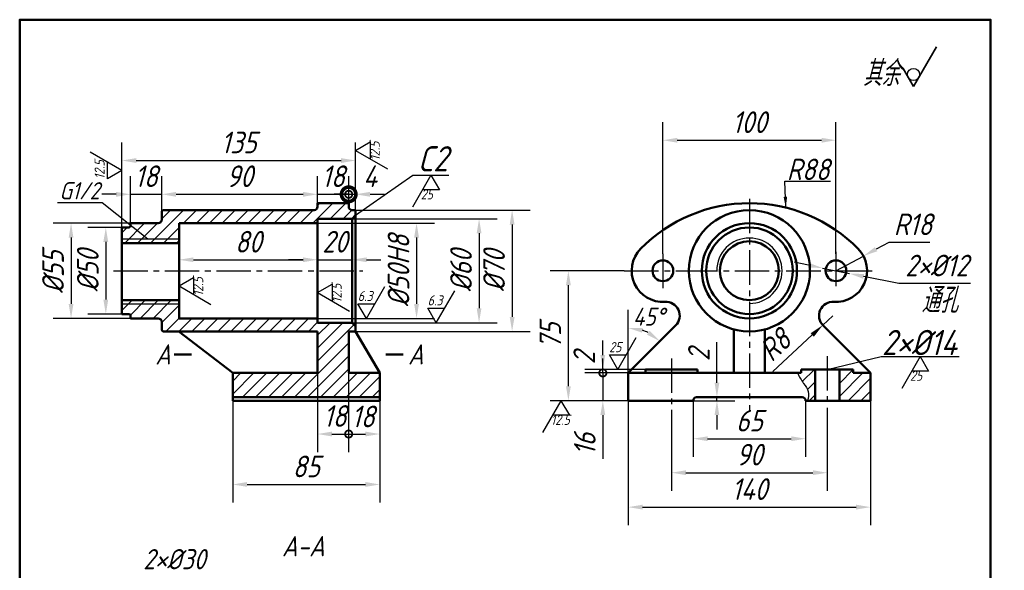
# Model space of a CAD drawing. Header units: millimetres. Extents: x 87 to 224, y 63 to 217.
# Tile 2 of 2: x 87 to 224, y 140 to 217. Entities that reach past the tile are written whole.
import ezdxf

# ---------------------------------------------------------------- set-up
doc = ezdxf.new("R2010")
doc.units = ezdxf.units.MM
doc.header["$LTSCALE"] = 0.5
doc.linetypes.add('CENTER2', pattern=[28.575, 19.05, -3.175, 3.175, -3.175])
for name, color, linetype in [('剖面线层', 7, 'Continuous'), ('尺寸层', 221, 'Continuous'), ('细实线层', 7, 'Continuous')]:
    doc.layers.add(name, color=color, linetype=linetype)
doc.layers.add('点画线层', color=3, linetype='CENTER2', lineweight=25)
doc.layers.add('粗实线层', color=1, linetype='Continuous', lineweight=50)
doc.styles.add('工程字体（斜）', font='gbeitc.shx', dxfattribs={"bigfont": 'gbcbig.shx'})
doc.styles.add('工程斜体', font='gbeitc.shx', dxfattribs={"bigfont": 'gbcbig.shx'})
doc.dimstyles.new('小箭头', dxfattribs={"dimtxt": 3, "dimasz": 2, "dimexe": 2.5, "dimexo": 0, "dimgap": 1, "dimtad": 1, "dimdsep": 46, "dimtxsty": '工程字体（斜）', "dimcen": 0, "dimadec": 0, "dimazin": 0, "dimtfac": 1, "dimtmove": 0, "dimatfit": 3, "dimfxl": 0, "dimarcsym": 0})
doc.dimstyles.new('直径加引线', dxfattribs={"dimtxt": 3, "dimasz": 2, "dimexe": 2.5, "dimexo": 0, "dimgap": 1, "dimtad": 1, "dimtoh": 1, "dimdsep": 46, "dimtxsty": '工程字体（斜）', "dimcen": 0, "dimadec": 0, "dimazin": 0, "dimtfac": 1, "dimtmove": 1, "dimatfit": 3, "dimfxl": 0, "dimarcsym": 0})
doc.dimstyles.new('角度样式', dxfattribs={"dimtxt": 2.5, "dimasz": 2, "dimexe": 2.5, "dimexo": 0, "dimgap": 1, "dimtad": 1, "dimtih": 1, "dimtoh": 1, "dimdsep": 46, "dimtxsty": '工程字体（斜）', "dimcen": 0, "dimadec": 0, "dimazin": 0, "dimtfac": 1, "dimtmove": 0, "dimatfit": 3, "dimfxl": 0, "dimarcsym": 0})
pattern_1 = [(45, (-229.5726, -57.7605), (-0.8980256, 0.8980256), [])]

# ---------------------------------------------------------------- blocks, each defined once
blk = doc.blocks.new('*D18')
at = {"layer": 'Defpoints', "color": 0, "ltscale": 0.5}
for p in [(106.93, 192.35), (106.93, 189.92), (102.61, 188.36)]:
    blk.add_point(p, dxfattribs=at)
at = {"layer": '尺寸层', "color": 0, "lineweight": -2, "ltscale": 0.5}
for p, q in [((102.61, 188.36), (102.61, 194.85)), ((106.93, 189.92), (106.93, 194.85)), ((100.61, 192.35), (98.61, 192.35)), ((102.61, 192.35), (106.93, 192.35)), ((108.93, 192.35), (110.93, 192.35))]:
    blk.add_line(p, q, dxfattribs=at)
at = {"layer": '尺寸层', "color": 0, "ltscale": 0.5}
for points in [[(100.61, 192.68), (100.61, 192.01), (102.61, 192.35)], [(108.93, 192.68), (108.93, 192.01), (106.93, 192.35)]]:
    blk.add_solid(points, dxfattribs=at)
at = {"layer": '尺寸层', "color": 0, "ltscale": 0.5, "insert": (104.77, 194.85), "char_height": 3, "attachment_point": 5, "style": '工程字体（斜）'}
blk.add_mtext('18', dxfattribs=at)
blk = doc.blocks.new('*D19')
at = {"layer": 'Defpoints', "color": 0, "ltscale": 0.5}
for p in [(128.53, 192.35), (106.93, 189.92), (128.53, 191.12)]:
    blk.add_point(p, dxfattribs=at)
at = {"layer": '尺寸层', "color": 0, "lineweight": -2, "ltscale": 0.5}
for p, q in [((106.93, 189.92), (106.93, 194.85)), ((128.53, 191.12), (128.53, 194.85)), ((108.93, 192.35), (126.53, 192.35))]:
    blk.add_line(p, q, dxfattribs=at)
at = {"layer": '尺寸层', "color": 0, "ltscale": 0.5}
for points in [[(108.93, 192.68), (108.93, 192.01), (106.93, 192.35)], [(126.53, 192.68), (126.53, 192.01), (128.53, 192.35)]]:
    blk.add_solid(points, dxfattribs=at)
at = {"layer": '尺寸层', "color": 0, "ltscale": 0.5, "insert": (117.73, 194.85), "char_height": 3, "attachment_point": 5, "style": '工程字体（斜）'}
blk.add_mtext('90', dxfattribs=at)
blk = doc.blocks.new('_DotSmall')
at = {"color": 0, "linetype": 'ByBlock', "const_width": 0.5}
blk.add_lwpolyline([(-0.0625, 0, 1), (0.0625, 0, 1)], format="xyb", close=True, dxfattribs=at)
blk = doc.blocks.new('*D21')
at = {"layer": 'Defpoints', "color": 0, "ltscale": 0.5}
for p in [(101.41, 187.76), (99.18, 175.76), (101.41, 175.76)]:
    blk.add_point(p, dxfattribs=at)
at = {"layer": '尺寸层', "color": 0, "lineweight": -2, "ltscale": 0.5}
for p, q in [((101.41, 187.76), (96.68, 187.76)), ((99.18, 185.76), (99.18, 177.76)), ((101.41, 175.76), (96.68, 175.76))]:
    blk.add_line(p, q, dxfattribs=at)
at = {"layer": '尺寸层', "color": 0, "ltscale": 0.5}
for points in [[(98.84, 185.76), (99.51, 185.76), (99.18, 187.76)], [(98.84, 177.76), (99.51, 177.76), (99.18, 175.76)]]:
    blk.add_solid(points, dxfattribs=at)
at = {"layer": '尺寸层', "color": 0, "ltscale": 0.5, "insert": (96.68, 181.76), "char_height": 3, "attachment_point": 5, "rotation": 90, "style": '工程字体（斜）'}
blk.add_mtext('%%C50', dxfattribs=at)
blk = doc.blocks.new('*D22')
at = {"layer": 'Defpoints', "color": 0, "ltscale": 0.5}
for p in [(102.61, 188.36), (94.36, 175.16), (102.61, 175.16)]:
    blk.add_point(p, dxfattribs=at)
at = {"layer": '尺寸层', "color": 0, "lineweight": -2, "ltscale": 0.5}
for p, q in [((102.61, 188.36), (91.86, 188.36)), ((94.36, 186.36), (94.36, 177.16)), ((102.61, 175.16), (91.86, 175.16))]:
    blk.add_line(p, q, dxfattribs=at)
at = {"layer": '尺寸层', "color": 0, "ltscale": 0.5}
for points in [[(94.03, 186.36), (94.69, 186.36), (94.36, 188.36)], [(94.03, 177.16), (94.69, 177.16), (94.36, 175.16)]]:
    blk.add_solid(points, dxfattribs=at)
at = {"layer": '尺寸层', "color": 0, "ltscale": 0.5, "insert": (91.86, 181.59), "char_height": 3, "attachment_point": 5, "rotation": 90, "style": '工程字体（斜）'}
blk.add_mtext('%%C55', dxfattribs=at)
blk = doc.blocks.new('*D23')
at = {"layer": 'Defpoints', "color": 0, "ltscale": 0.5}
for p in [(128.53, 188.36), (128.53, 175.16), (142.26, 175.16)]:
    blk.add_point(p, dxfattribs=at)
at = {"layer": '尺寸层', "color": 0, "lineweight": -2, "ltscale": 0.5}
for p, q in [((128.53, 188.36), (144.76, 188.36)), ((142.26, 186.36), (142.26, 177.16)), ((128.53, 175.16), (144.76, 175.16))]:
    blk.add_line(p, q, dxfattribs=at)
at = {"layer": '尺寸层', "color": 0, "ltscale": 0.5}
for points in [[(141.93, 186.36), (142.6, 186.36), (142.26, 188.36)], [(141.93, 177.16), (142.6, 177.16), (142.26, 175.16)]]:
    blk.add_solid(points, dxfattribs=at)
at = {"layer": '尺寸层', "color": 0, "ltscale": 0.5, "insert": (139.76, 181.76), "char_height": 3, "attachment_point": 5, "rotation": 90, "style": '工程字体（斜）'}
blk.add_mtext('%%C50H8', dxfattribs=at)
blk = doc.blocks.new('*D24')
at = {"layer": 'Defpoints', "color": 0, "ltscale": 0.5}
for p in [(133.33, 188.96), (133.33, 174.56), (150.93, 174.56)]:
    blk.add_point(p, dxfattribs=at)
at = {"layer": '尺寸层', "color": 0, "lineweight": -2, "ltscale": 0.5}
for p, q in [((133.33, 188.96), (153.43, 188.96)), ((150.93, 186.96), (150.93, 176.56)), ((133.33, 174.56), (153.43, 174.56))]:
    blk.add_line(p, q, dxfattribs=at)
at = {"layer": '尺寸层', "color": 0, "ltscale": 0.5}
for points in [[(150.6, 186.96), (151.26, 186.96), (150.93, 188.96)], [(150.6, 176.56), (151.26, 176.56), (150.93, 174.56)]]:
    blk.add_solid(points, dxfattribs=at)
at = {"layer": '尺寸层', "color": 0, "ltscale": 0.5, "insert": (148.43, 181.76), "char_height": 3, "attachment_point": 5, "rotation": 90, "style": '工程字体（斜）'}
blk.add_mtext('%%C60', dxfattribs=at)
blk = doc.blocks.new('*D25')
at = {"layer": 'Defpoints', "color": 0, "ltscale": 0.5}
for p in [(133.81, 190.16), (133.81, 173.36), (155.51, 173.36)]:
    blk.add_point(p, dxfattribs=at)
at = {"layer": '尺寸层', "color": 0, "lineweight": -2, "ltscale": 0.5}
for p, q in [((133.81, 190.16), (158.01, 190.16)), ((155.51, 188.16), (155.51, 175.36)), ((133.81, 173.36), (158.01, 173.36))]:
    blk.add_line(p, q, dxfattribs=at)
at = {"layer": '尺寸层', "color": 0, "ltscale": 0.5}
for points in [[(155.18, 188.16), (155.85, 188.16), (155.51, 190.16)], [(155.18, 175.36), (155.85, 175.36), (155.51, 173.36)]]:
    blk.add_solid(points, dxfattribs=at)
at = {"layer": '尺寸层', "color": 0, "ltscale": 0.5, "insert": (153.01, 181.76), "char_height": 3, "attachment_point": 5, "rotation": 90, "style": '工程字体（斜）'}
blk.add_mtext('%%C70', dxfattribs=at)
blk = doc.blocks.new('粗糙度符号1')
at = {"layer": '细实线层', "ltscale": 0.5}
for p, q in [((0, 0), (6.38, 11.05)), ((0, 0), (-2.92, 5.05)), ((-2.92, 5.05), (2.92, 5.05))]:
    blk.add_line(p, q, dxfattribs=at)
at = {"layer": '细实线层', "ltscale": 0.5, "style": '工程字体（斜）'}
blk.add_attdef('CCD', (-3, 6), '', height=3.5, dxfattribs=at)
blk = doc.blocks.new('*D26')
at = {"layer": 'Defpoints', "color": 0, "ltscale": 0.5}
for p in [(133.81, 197.03), (133.81, 190.16), (101.41, 187.76)]:
    blk.add_point(p, dxfattribs=at)
at = {"layer": '尺寸层', "color": 0, "lineweight": -2, "ltscale": 0.5}
for p, q in [((101.41, 187.76), (101.41, 199.53)), ((133.81, 190.16), (133.81, 199.53)), ((103.41, 197.03), (131.81, 197.03))]:
    blk.add_line(p, q, dxfattribs=at)
at = {"layer": '尺寸层', "color": 0, "ltscale": 0.5}
for points in [[(103.41, 197.36), (103.41, 196.69), (101.41, 197.03)], [(131.81, 197.36), (131.81, 196.69), (133.81, 197.03)]]:
    blk.add_solid(points, dxfattribs=at)
at = {"layer": '尺寸层', "color": 0, "ltscale": 0.5, "insert": (117.61, 199.53), "char_height": 3, "attachment_point": 5, "style": '工程字体（斜）'}
blk.add_mtext('135', dxfattribs=at)
blk = doc.blocks.new('粗糙度符号2')
at = {"layer": '细实线层', "ltscale": 0.5}
for p, q in [((0, 0), (-6.38, -11.05)), ((0, 0), (2.92, -5.05)), ((2.92, -5.05), (-2.92, -5.05))]:
    blk.add_line(p, q, dxfattribs=at)
at = {"layer": '细实线层', "ltscale": 0.5, "style": '工程字体（斜）'}
blk.add_attdef('CCD', (-3.52, -8.38), '', height=3.5, dxfattribs=at)
blk = doc.blocks.new('*D27')
at = {"layer": 'Defpoints', "color": 0, "ltscale": 0.5}
for p in [(128.53, 183.28), (109.33, 181.76), (128.53, 181.76)]:
    blk.add_point(p, dxfattribs=at)
at = {"layer": '尺寸层', "color": 0, "lineweight": -2, "ltscale": 0.5}
for p, q in [((109.33, 181.76), (109.33, 185.78)), ((128.53, 181.76), (128.53, 185.78)), ((111.33, 183.28), (126.53, 183.28))]:
    blk.add_line(p, q, dxfattribs=at)
at = {"layer": '尺寸层', "color": 0, "ltscale": 0.5}
for points in [[(111.33, 183.61), (111.33, 182.95), (109.33, 183.28)], [(126.53, 183.61), (126.53, 182.95), (128.53, 183.28)]]:
    blk.add_solid(points, dxfattribs=at)
at = {"layer": '尺寸层', "color": 0, "ltscale": 0.5, "insert": (118.93, 185.78), "char_height": 3, "attachment_point": 5, "style": '工程字体（斜）'}
blk.add_mtext('80', dxfattribs=at)
blk = doc.blocks.new('*D28')
at = {"layer": 'Defpoints', "color": 0, "ltscale": 0.5}
for p in [(133.33, 183.28), (128.53, 181.76), (133.33, 181.76)]:
    blk.add_point(p, dxfattribs=at)
at = {"layer": '尺寸层', "color": 0, "lineweight": -2, "ltscale": 0.5}
for p, q in [((128.53, 181.76), (128.53, 185.78)), ((133.33, 181.76), (133.33, 185.78)), ((126.53, 183.28), (124.53, 183.28)), ((128.53, 183.28), (133.33, 183.28)), ((135.33, 183.28), (137.33, 183.28))]:
    blk.add_line(p, q, dxfattribs=at)
at = {"layer": '尺寸层', "color": 0, "ltscale": 0.5}
for points in [[(126.53, 183.61), (126.53, 182.95), (128.53, 183.28)], [(135.33, 183.61), (135.33, 182.95), (133.33, 183.28)]]:
    blk.add_solid(points, dxfattribs=at)
at = {"layer": '尺寸层', "color": 0, "ltscale": 0.5, "insert": (130.93, 185.78), "char_height": 3, "attachment_point": 5, "style": '工程字体（斜）'}
blk.add_mtext('20', dxfattribs=at)
blk = doc.blocks.new('*D29')
at = {"layer": 'Defpoints', "color": 0, "ltscale": 0.5}
for p in [(128.53, 167.6), (132.85, 167.6), (132.85, 159.14)]:
    blk.add_point(p, dxfattribs=at)
at = {"layer": '尺寸层', "color": 0, "lineweight": -2, "ltscale": 0.5}
for p, q in [((128.53, 167.6), (128.53, 156.64)), ((132.85, 167.6), (132.85, 156.64)), ((130.53, 159.14), (132.85, 159.14))]:
    blk.add_line(p, q, dxfattribs=at)
at = {"layer": '尺寸层', "color": 0, "ltscale": 0.5}
blk.add_solid([(130.53, 159.47), (130.53, 158.81), (128.53, 159.14)], dxfattribs=at)
at = {"layer": '尺寸层', "color": 0, "lineweight": -2, "ltscale": 0.5, "xscale": 2, "yscale": 2, "zscale": 2}
blk.add_blockref('_DotSmall', (132.85, 159.14), dxfattribs=at)
at = {"layer": '尺寸层', "color": 0, "ltscale": 0.5, "insert": (130.95, 161.64), "char_height": 3, "attachment_point": 5, "style": '工程字体（斜）'}
blk.add_mtext('18', dxfattribs=at)
blk = doc.blocks.new('*D30')
at = {"layer": 'Defpoints', "color": 0, "ltscale": 0.5}
for p in [(132.85, 167.6), (137.17, 163.76), (137.17, 159.14)]:
    blk.add_point(p, dxfattribs=at)
at = {"layer": '尺寸层', "color": 0, "lineweight": -2, "ltscale": 0.5}
for p, q in [((132.85, 167.6), (132.85, 156.64)), ((137.17, 163.76), (137.17, 156.64)), ((132.85, 159.14), (135.17, 159.14))]:
    blk.add_line(p, q, dxfattribs=at)
at = {"layer": '尺寸层', "color": 0, "ltscale": 0.5}
blk.add_solid([(135.17, 159.47), (135.17, 158.81), (137.17, 159.14)], dxfattribs=at)
at = {"layer": '尺寸层', "color": 0, "lineweight": -2, "ltscale": 0.5, "xscale": 2, "yscale": 2, "zscale": 2, "rotation": 180}
blk.add_blockref('_DotSmall', (132.85, 159.14), dxfattribs=at)
at = {"layer": '尺寸层', "color": 0, "ltscale": 0.5, "insert": (134.84, 161.57), "char_height": 3, "attachment_point": 5, "style": '工程字体（斜）'}
blk.add_mtext('18', dxfattribs=at)
blk = doc.blocks.new('*D31')
at = {"layer": 'Defpoints', "color": 0, "ltscale": 0.5}
for p in [(116.77, 163.76), (137.17, 163.76), (137.17, 152.15)]:
    blk.add_point(p, dxfattribs=at)
at = {"layer": '尺寸层', "color": 0, "lineweight": -2, "ltscale": 0.5}
for p, q in [((116.77, 163.76), (116.77, 149.65)), ((137.17, 163.76), (137.17, 149.65)), ((118.77, 152.15), (135.17, 152.15))]:
    blk.add_line(p, q, dxfattribs=at)
at = {"layer": '尺寸层', "color": 0, "ltscale": 0.5}
for points in [[(118.77, 152.49), (118.77, 151.82), (116.77, 152.15)], [(135.17, 152.49), (135.17, 151.82), (137.17, 152.15)]]:
    blk.add_solid(points, dxfattribs=at)
at = {"layer": '尺寸层', "color": 0, "ltscale": 0.5, "insert": (126.97, 154.65), "char_height": 3, "attachment_point": 5, "style": '工程字体（斜）'}
blk.add_mtext('85', dxfattribs=at)
blk = doc.blocks.new('*D34')
at = {"layer": 'Defpoints', "color": 0, "ltscale": 0.5}
for p in [(180.61, 163.76), (196.21, 163.76), (196.21, 158.49)]:
    blk.add_point(p, dxfattribs=at)
at = {"layer": '尺寸层', "color": 0, "lineweight": -2, "ltscale": 0.5}
for p, q in [((180.61, 163.76), (180.61, 155.99)), ((196.21, 163.76), (196.21, 155.99)), ((182.61, 158.49), (194.21, 158.49))]:
    blk.add_line(p, q, dxfattribs=at)
at = {"layer": '尺寸层', "color": 0, "ltscale": 0.5}
for points in [[(182.61, 158.82), (182.61, 158.16), (180.61, 158.49)], [(194.21, 158.82), (194.21, 158.16), (196.21, 158.49)]]:
    blk.add_solid(points, dxfattribs=at)
at = {"layer": '尺寸层', "color": 0, "ltscale": 0.5, "insert": (188.41, 160.99), "char_height": 3, "attachment_point": 5, "style": '工程字体（斜）'}
blk.add_mtext('65', dxfattribs=at)
blk = doc.blocks.new('*D35')
at = {"layer": 'Defpoints', "color": 0, "ltscale": 0.5}
for p in [(177.61, 161.53), (199.21, 161.88), (199.21, 153.78)]:
    blk.add_point(p, dxfattribs=at)
at = {"layer": '尺寸层', "color": 0, "lineweight": -2, "ltscale": 0.5}
for p, q in [((177.61, 161.53), (177.61, 151.28)), ((199.21, 161.88), (199.21, 151.28)), ((179.61, 153.78), (197.21, 153.78))]:
    blk.add_line(p, q, dxfattribs=at)
at = {"layer": '尺寸层', "color": 0, "ltscale": 0.5}
for points in [[(179.61, 154.12), (179.61, 153.45), (177.61, 153.78)], [(197.21, 154.12), (197.21, 153.45), (199.21, 153.78)]]:
    blk.add_solid(points, dxfattribs=at)
at = {"layer": '尺寸层', "color": 0, "ltscale": 0.5, "insert": (188.41, 156.28), "char_height": 3, "attachment_point": 5, "style": '工程字体（斜）'}
blk.add_mtext('90', dxfattribs=at)
blk = doc.blocks.new('*D36')
at = {"layer": 'Defpoints', "color": 0, "ltscale": 0.5}
for p in [(171.61, 163.76), (205.21, 163.76), (205.21, 149.01)]:
    blk.add_point(p, dxfattribs=at)
at = {"layer": '尺寸层', "color": 0, "lineweight": -2, "ltscale": 0.5}
for p, q in [((171.61, 163.76), (171.61, 146.51)), ((205.21, 163.76), (205.21, 146.51)), ((173.61, 149.01), (203.21, 149.01))]:
    blk.add_line(p, q, dxfattribs=at)
at = {"layer": '尺寸层', "color": 0, "ltscale": 0.5}
for points in [[(173.61, 149.35), (173.61, 148.68), (171.61, 149.01)], [(203.21, 149.35), (203.21, 148.68), (205.21, 149.01)]]:
    blk.add_solid(points, dxfattribs=at)
at = {"layer": '尺寸层', "color": 0, "ltscale": 0.5, "insert": (188.41, 151.51), "char_height": 3, "attachment_point": 5, "style": '工程字体（斜）'}
blk.add_mtext('140', dxfattribs=at)
blk = doc.blocks.new('*D37')
at = {"layer": 'Defpoints', "color": 0, "ltscale": 0.5}
for p in [(181.09, 164.24), (183.91, 164.24), (180.61, 163.76)]:
    blk.add_point(p, dxfattribs=at)
at = {"layer": '尺寸层', "color": 0, "lineweight": -2, "ltscale": 0.5}
for p, q in [((183.91, 166.24), (183.91, 171.86)), ((181.09, 164.24), (186.41, 164.24)), ((183.91, 163.76), (183.91, 164.24)), ((180.61, 163.76), (186.41, 163.76)), ((183.91, 161.76), (183.91, 159.76))]:
    blk.add_line(p, q, dxfattribs=at)
at = {"layer": '尺寸层', "color": 0, "ltscale": 0.5}
for points in [[(183.58, 166.24), (184.24, 166.24), (183.91, 164.24)], [(183.58, 161.76), (184.24, 161.76), (183.91, 163.76)]]:
    blk.add_solid(points, dxfattribs=at)
at = {"layer": '尺寸层', "color": 0, "ltscale": 0.5, "insert": (181.41, 170.11), "char_height": 3, "attachment_point": 5, "rotation": 90, "style": '工程字体（斜）'}
blk.add_mtext('2', dxfattribs=at)
blk = doc.blocks.new('*D38')
at = {"layer": 'Defpoints', "color": 0, "ltscale": 0.5}
for p in [(199.99, 175.53), (198.59, 174.22)]:
    blk.add_point(p, dxfattribs=at)
at = {"layer": '尺寸层', "color": 0, "lineweight": -2, "ltscale": 0.5}
for p, q in [((199.99, 175.53), (198.59, 174.22)), ((191.68, 167.79), (197.12, 172.86))]:
    blk.add_line(p, q, dxfattribs=at)
at = {"layer": '尺寸层', "color": 0, "ltscale": 0.5}
blk.add_solid([(196.9, 173.1), (197.35, 172.62), (198.59, 174.22)], dxfattribs=at)
at = {"layer": '尺寸层', "color": 0, "ltscale": 0.5, "insert": (191.97, 171.47), "char_height": 3, "attachment_point": 5, "rotation": 42.9833, "style": '工程字体（斜）'}
blk.add_mtext('R8', dxfattribs=at)
blk = doc.blocks.new('*D39')
at = {"layer": 'Defpoints', "color": 0, "ltscale": 0.5}
for p in [(171.61, 167.6), (168.09, 163.76), (171.61, 163.76)]:
    blk.add_point(p, dxfattribs=at)
at = {"layer": '尺寸层', "color": 0, "lineweight": -2, "ltscale": 0.5}
for p, q in [((168.09, 167.6), (168.09, 169.6)), ((171.61, 167.6), (165.59, 167.6)), ((168.09, 167.6), (168.09, 163.76)), ((171.61, 163.76), (165.59, 163.76)), ((168.09, 161.76), (168.09, 155.69))]:
    blk.add_line(p, q, dxfattribs=at)
at = {"layer": '尺寸层', "color": 0, "ltscale": 0.5}
blk.add_solid([(167.75, 161.76), (168.42, 161.76), (168.09, 163.76)], dxfattribs=at)
at = {"layer": '尺寸层', "color": 0, "lineweight": -2, "ltscale": 0.5, "xscale": 2, "yscale": 2, "zscale": 2, "rotation": 270}
blk.add_blockref('_DotSmall', (168.09, 167.6), dxfattribs=at)
at = {"layer": '尺寸层', "color": 0, "ltscale": 0.5, "insert": (165.59, 157.73), "char_height": 3, "attachment_point": 5, "rotation": 90, "style": '工程字体（斜）'}
blk.add_mtext('16', dxfattribs=at)
blk = doc.blocks.new('*D40')
at = {"layer": 'Defpoints', "color": 0, "ltscale": 0.5}
for p in [(168.09, 168.08), (174.01, 168.08), (171.61, 167.6)]:
    blk.add_point(p, dxfattribs=at)
at = {"layer": '尺寸层', "color": 0, "lineweight": -2, "ltscale": 0.5}
for p, q in [((168.09, 170.08), (168.09, 172.08)), ((174.01, 168.08), (165.59, 168.08)), ((168.09, 167.6), (168.09, 168.08)), ((171.61, 167.6), (165.59, 167.6)), ((168.09, 167.6), (168.09, 165.6))]:
    blk.add_line(p, q, dxfattribs=at)
at = {"layer": '尺寸层', "color": 0, "ltscale": 0.5}
blk.add_solid([(167.75, 170.08), (168.42, 170.08), (168.09, 168.08)], dxfattribs=at)
at = {"layer": '尺寸层', "color": 0, "ltscale": 0.5, "insert": (165.51, 169.68), "char_height": 3, "attachment_point": 5, "rotation": 90, "style": '工程字体（斜）'}
blk.add_mtext('2', dxfattribs=at)
blk = doc.blocks.new('_None')
blk = doc.blocks.new('*D42')
at = {"layer": 'Defpoints', "color": 0, "ltscale": 0.5}
for p in [(163.31, 181.76), (171.07, 181.76), (171.61, 163.76)]:
    blk.add_point(p, dxfattribs=at)
at = {"layer": '尺寸层', "color": 0, "lineweight": -2, "ltscale": 0.5}
for p, q in [((171.07, 181.76), (160.81, 181.76)), ((163.31, 165.76), (163.31, 179.76)), ((171.61, 163.76), (160.81, 163.76))]:
    blk.add_line(p, q, dxfattribs=at)
at = {"layer": '尺寸层', "color": 0, "ltscale": 0.5}
for points in [[(162.98, 179.76), (163.65, 179.76), (163.31, 181.76)], [(162.98, 165.76), (163.65, 165.76), (163.31, 163.76)]]:
    blk.add_solid(points, dxfattribs=at)
at = {"layer": '尺寸层', "color": 0, "ltscale": 0.5, "insert": (160.81, 172.76), "char_height": 3, "attachment_point": 5, "rotation": 90, "style": '工程字体（斜）'}
blk.add_mtext('75', dxfattribs=at)
blk = doc.blocks.new('*D43')
at = {"layer": 'Defpoints', "color": 0, "ltscale": 0.5}
for p in [(173.22, 173.62), (178.19, 174.17), (171.61, 167.6), (171.61, 167.6), (171.61, 163.76)]:
    blk.add_point(p, dxfattribs=at)
at = {"layer": '尺寸层', "color": 0, "lineweight": -2, "ltscale": 0.5}
blk.add_line((171.61, 167.6), (171.61, 176.33), dxfattribs=at)
blk.add_arc((171.61, 167.6), 6.24, 63.4582, 71.5418, dxfattribs=at)
at = {"layer": '尺寸层', "color": 0, "ltscale": 0.5}
for points in [[(173.53, 173.18), (173.64, 173.84), (171.61, 173.83)], [(174.59, 173.45), (174.2, 172.9), (176.02, 172.01)]]:
    blk.add_solid(points, dxfattribs=at)
at = {"layer": '尺寸层', "color": 0, "ltscale": 0.5, "insert": (174.44, 175.4), "char_height": 2.5, "attachment_point": 5, "style": '工程字体（斜）'}
blk.add_mtext('45°', dxfattribs=at)
blk = doc.blocks.new('*D44')
at = {"layer": 'Defpoints', "color": 0, "ltscale": 0.5}
for p in [(200.41, 199.84), (176.41, 184.12), (200.41, 184.12)]:
    blk.add_point(p, dxfattribs=at)
at = {"layer": '尺寸层', "color": 0, "lineweight": -2, "ltscale": 0.5}
for p, q in [((176.41, 184.12), (176.41, 202.34)), ((200.41, 184.12), (200.41, 202.34)), ((178.41, 199.84), (198.41, 199.84))]:
    blk.add_line(p, q, dxfattribs=at)
at = {"layer": '尺寸层', "color": 0, "ltscale": 0.5}
for points in [[(178.41, 200.17), (178.41, 199.5), (176.41, 199.84)], [(198.41, 200.17), (198.41, 199.5), (200.41, 199.84)]]:
    blk.add_solid(points, dxfattribs=at)
at = {"layer": '尺寸层', "color": 0, "ltscale": 0.5, "insert": (188.41, 202.34), "char_height": 3, "attachment_point": 5, "style": '工程字体（斜）'}
blk.add_mtext('100', dxfattribs=at)
blk = doc.blocks.new('*D45')
at = {"layer": 'Defpoints', "color": 0, "ltscale": 0.5}
for p in [(204.22, 183.8), (200.41, 181.76)]:
    blk.add_point(p, dxfattribs=at)
at = {"layer": '尺寸层', "color": 0, "lineweight": -2, "ltscale": 0.5}
for p, q in [((207.75, 185.69), (205.98, 184.74)), ((213.43, 185.69), (207.75, 185.69)), ((200.41, 181.76), (204.22, 183.8))]:
    blk.add_line(p, q, dxfattribs=at)
at = {"layer": '尺寸层', "color": 0, "ltscale": 0.5}
blk.add_solid([(205.82, 185.03), (206.14, 184.45), (204.22, 183.8)], dxfattribs=at)
at = {"layer": '尺寸层', "color": 0, "ltscale": 0.5, "insert": (211.09, 188.19), "char_height": 3, "attachment_point": 5, "style": '工程字体（斜）'}
blk.add_mtext('R18', dxfattribs=at)
blk = doc.blocks.new('fg')
at = {"layer": '剖面线层', "ltscale": 0.5}
h = blk.add_hatch(dxfattribs=at)
h.set_pattern_fill('ANSI31', scale=0.4, style=0)
h.set_pattern_definition(pattern_1)
h.paths.add_polyline_path([(-95.758, 131.677), (-95.758, 132.397), (-96.238, 132.397, -0.4142136), (-96.718, 132.877), (-96.718, 133.359), (-101.038, 133.359), (-101.038, 132.877, -0.4142136), (-101.518, 132.397), (-122.398, 132.397, 0.4142136), (-122.638, 132.157), (-122.638, 131.077, -0.4142136), (-123.118, 130.597), (-126.958, 130.597), (-126.958, 130.237, -0.4142136), (-127.198, 129.997), (-128.158, 129.997), (-128.158, 128.077), (-120.238, 128.077), (-120.238, 130.597), (-101.038, 130.597), (-101.038, 131.197), (-96.238, 131.197)])
h.paths.add_polyline_path([(-120.238, 128.077), (-128.158, 128.077), (-128.158, 127.837), (-120.238, 127.837)])
h.paths.add_polyline_path([(-120.238, 119.917), (-128.158, 119.917), (-128.158, 119.677), (-120.238, 119.677)])
h.paths.add_polyline_path([(-95.758, 116.317), (-96.238, 116.797), (-101.038, 116.797), (-101.038, 117.397), (-120.238, 117.397), (-120.238, 119.677), (-128.158, 119.677), (-128.158, 117.997), (-127.198, 117.997, -0.4142136), (-126.958, 117.757), (-126.958, 117.397), (-123.118, 117.397, -0.4142136), (-122.638, 116.917), (-122.638, 115.837, 0.4142136), (-122.398, 115.597), (-101.038, 115.597), (-101.038, 109.837), (-112.798, 109.837), (-112.798, 106.477), (-92.398, 106.477), (-92.398, 109.837), (-96.718, 109.837), (-96.718, 115.597), (-95.758, 115.597)])
h = blk.add_hatch(dxfattribs=at)
h.set_pattern_fill('ANSI31', scale=0.4, style=0)
h.set_pattern_definition(pattern_1)
edge = h.paths.add_edge_path()
edge.add_line((-32.042, 110.317), (-33.962, 110.317))
edge.add_line((-33.962, 110.317), (-33.962, 109.837))
edge.add_line((-33.962, 109.837), (-34.506, 109.837))
edge.add_spline(control_points=[(-34.506, 109.837), (-34.258, 109.337), (-33.775, 108.468), (-32.816, 107.348), (-33.007, 106.426), (-33.093, 105.997)], knot_values=[4.3366849, 4.3366849, 4.3366849, 4.3366849, 11.3430587, 16.7493909, 21.7647436, 21.7647436, 21.7647436, 21.7647436], degree=3, periodic=0)
edge.add_line((-33.093, 105.997), (-32.042, 105.997))
edge.add_line((-32.042, 105.997), (-32.042, 110.317))
h.paths.add_polyline_path([(-28.682, 105.997), (-24.362, 105.997), (-24.362, 109.837), (-26.762, 109.837), (-26.762, 110.317), (-28.682, 110.317)])
at = {"layer": '剖面线层', "color": 7, "ltscale": 0.5}
blk.add_open_spline([(-34.506, 109.837), (-34.258, 109.337), (-33.775, 108.468), (-32.816, 107.348), (-33.007, 106.426), (-33.093, 105.997)], degree=3, knots=[4.3366849, 4.3366849, 4.3366849, 4.3366849, 11.3430587, 16.7493909, 21.7647436, 21.7647436, 21.7647436, 21.7647436], dxfattribs=at)
at = {"layer": '尺寸层', "color": 7, "ltscale": 0.5}
for p, q in [((-101.038, 133.359), (-101.038, 137.088)), ((-96.718, 133.359), (-96.718, 137.088)), ((-96.718, 133.359), (-96.718, 137.088)), ((-95.758, 131.677), (-87.818, 137.231)), ((-95.758, 132.397), (-95.758, 137.088)), ((-87.818, 137.231), (-82.818, 137.231)), ((-101.038, 134.588), (-96.718, 134.588)), ((-96.718, 134.588), (-98.718, 134.588)), ((-96.718, 134.588), (-95.758, 134.588)), ((-93.758, 134.588), (-91.758, 134.588)), ((-130.903, 133.401), (-137.098, 133.401)), ((-124.576, 128.377), (-130.903, 133.401)), ((-32.988, 124.775), (-34.948, 125.173)), ((-31.028, 124.376), (-27.296, 123.618)), ((-20.436, 122.223), (-25.336, 123.219)), ((-10.502, 122.223), (-20.436, 122.223)), ((-30.362, 110.317), (-22.897, 112.103)), ((-22.897, 112.103), (-12.075, 112.103))]:
    blk.add_line(p, q, dxfattribs=at)
for points in [[(-93.758, 134.921), (-93.758, 134.254), (-95.758, 134.588)], [(-32.922, 125.101), (-33.055, 124.448), (-31.028, 124.376)], [(-25.269, 123.546), (-25.402, 122.892), (-27.296, 123.618)]]:
    blk.add_solid(points, dxfattribs=at)
at = {"layer": '点画线层', "color": 7, "ltscale": 0.5}
for p, q in [((-41.162, 133.972), (-41.162, 104.465)), ((-53.162, 126.36), (-53.162, 121.589)), ((-29.162, 126.626), (-29.162, 121.448)), ((-129.343, 123.997), (-94.78, 123.997)), ((-58.506, 123.997), (-50.329, 123.997)), ((-57.447, 123.997), (-56.745, 123.997)), ((-50.329, 123.997), (-23.916, 123.997)), ((-30.362, 112.167), (-30.362, 104.123)), ((-51.962, 111.863), (-51.962, 103.769))]:
    blk.add_line(p, q, dxfattribs=at)
at = {"layer": '粗实线层', "color": 7, "ltscale": 0.5}
for p, q in [((-96.718, 133.359), (-101.038, 133.359)), ((-101.038, 132.877), (-101.038, 133.359)), ((-96.718, 132.877), (-96.718, 133.359)), ((-122.638, 131.077), (-122.638, 132.157)), ((-122.638, 131.077), (-122.638, 132.157)), ((-122.398, 132.397), (-101.518, 132.397)), ((-101.038, 116.797), (-101.038, 131.197)), ((-96.238, 131.197), (-101.038, 131.197)), ((-96.238, 132.397), (-95.758, 132.397)), ((-96.238, 131.197), (-95.758, 131.677)), ((-96.238, 116.797), (-96.238, 131.197)), ((-95.758, 115.597), (-95.758, 132.397)), ((-128.158, 117.997), (-128.158, 129.997)), ((-128.158, 129.997), (-127.198, 129.997)), ((-126.958, 130.237), (-126.958, 130.597)), ((-126.958, 130.237), (-126.958, 130.597)), ((-126.958, 130.597), (-123.118, 130.597)), ((-120.238, 117.397), (-120.238, 130.597)), ((-120.238, 130.597), (-101.038, 130.597)), ((-120.238, 127.837), (-128.158, 127.837)), ((-120.238, 119.917), (-128.158, 119.917)), ((-128.158, 117.997), (-127.198, 117.997)), ((-126.958, 117.397), (-126.958, 117.757)), ((-126.958, 117.757), (-126.958, 117.397)), ((-126.958, 117.397), (-123.118, 117.397)), ((-122.638, 115.837), (-122.638, 116.917)), ((-122.638, 116.917), (-122.638, 115.837)), ((-120.238, 117.397), (-101.038, 117.397)), ((-96.238, 116.797), (-101.038, 116.797)), ((-96.238, 116.797), (-95.758, 116.317)), ((-57.962, 109.837), (-51.386, 116.413)), ((-24.362, 109.837), (-30.938, 116.413)), ((-122.398, 115.597), (-101.038, 115.597)), ((-120.264, 115.597), (-112.798, 109.837)), ((-101.038, 115.597), (-101.038, 109.837)), ((-96.718, 115.597), (-95.758, 115.597)), ((-96.718, 115.597), (-96.718, 109.837)), ((-92.398, 109.837), (-95.758, 115.597)), ((-43.322, 109.837), (-43.322, 115.879)), ((-39.002, 115.879), (-39.002, 109.837)), ((-118.526, 112.399), (-120.926, 112.399)), ((-91.564, 112.399), (-89.164, 112.399)), ((-112.798, 109.837), (-112.798, 105.997)), ((-112.798, 109.837), (-101.038, 109.837)), ((-96.718, 109.837), (-92.398, 109.837)), ((-92.398, 109.837), (-92.398, 105.997)), ((-57.962, 105.997), (-57.962, 109.837)), ((-57.962, 109.837), (-33.962, 109.837)), ((-48.362, 110.317), (-55.562, 110.317)), ((-55.562, 110.317), (-55.562, 109.837)), ((-48.362, 109.837), (-48.362, 110.317)), ((-33.962, 109.837), (-33.962, 110.317)), ((-33.962, 110.317), (-26.762, 110.317)), ((-32.042, 110.317), (-32.042, 105.997)), ((-28.682, 110.317), (-28.682, 105.997)), ((-26.762, 110.317), (-26.762, 109.837)), ((-26.762, 109.837), (-24.362, 109.837)), ((-24.362, 109.837), (-24.362, 105.997)), ((-92.398, 106.477), (-112.798, 106.477)), ((-112.798, 105.997), (-92.398, 105.997)), ((-92.398, 105.997), (-92.398, 106.477)), ((-48.962, 105.997), (-57.962, 105.997)), ((-48.962, 105.997), (-48.962, 105.997)), ((-48.482, 106.477), (-33.842, 106.477)), ((-24.362, 105.997), (-33.362, 105.997)), ((-33.362, 105.997), (-33.362, 105.997))]:
    blk.add_line(p, q, dxfattribs=at)
at = {"layer": '粗实线层', "color": 7}
blk.add_lwpolyline([(-7.725, 5.13), (-7.725, 158.774), (-142.337, 158.774), (-142.337, 5.13)], close=True, dxfattribs=at)
at = {"layer": '粗实线层', "color": 7, "ltscale": 0.5}
for centre, radius in [((-41.162, 123.997), 8.4), ((-41.162, 123.997), 6.6), ((-41.162, 123.997), 6), ((-41.162, 123.997), 4.08), ((-53.162, 123.997), 1.44), ((-29.162, 123.997), 1.44)]:
    blk.add_circle(centre, radius, dxfattribs=at)
for centre, radius, start, end in [((-101.518, 132.877), 0.48, 270, 0), ((-96.238, 132.877), 0.48, 180, 270), ((-41.162, 112.239), 21.12, 44.41531, 135.58469), ((-123.118, 131.077), 0.48, 270, 0), ((-122.398, 132.157), 0.24, 90, 180), ((-127.198, 130.237), 0.24, 270, 0), ((-53.162, 123.997), 4.32, 135.58469, 273.84812), ((-29.162, 123.997), 4.32, 266.15188, 44.41531), ((-52.743, 117.771), 1.92, 315, 93.84812), ((-29.581, 117.771), 1.92, 86.15188, 225), ((-127.198, 117.757), 0.24, 0, 90), ((-123.118, 116.917), 0.48, 0, 90), ((-122.398, 115.837), 0.24, 180, 270), ((-48.482, 105.997), 0.48, 90, 180), ((-33.842, 105.997), 0.48, 0, 90)]:
    blk.add_arc(centre, radius, start, end, dxfattribs=at)
at = {"layer": '细实线层', "lineweight": 35, "ltscale": 0.5}
for p, q in [((-15.209, 155.028), (-18.399, 149.504)), ((-18.399, 149.504), (-19.857, 152.028))]:
    blk.add_line(p, q, dxfattribs=at)
at = {"layer": '细实线层', "color": 7, "ltscale": 0.5}
for p, q in [((-120.238, 128.377), (-128.158, 128.377)), ((-120.238, 119.377), (-128.158, 119.377))]:
    blk.add_line(p, q, dxfattribs=at)
at = {"layer": '细实线层', "ltscale": 0.5}
blk.add_circle((-18.399, 151.187), 0.842, dxfattribs=at)
at = {"layer": '细实线层', "color": 7, "ltscale": 0.5}
blk.add_arc((-41.162, 123.997), 4.536, 270, 180, dxfattribs=at)
at = {"layer": '尺寸层', "color": 7, "ltscale": 0.5, "xscale": 0.3999999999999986, "yscale": 0.3999999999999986, "zscale": 0.4, "rotation": 90}
for name, p in [('粗糙度符号2', (-95.758, 140.668)), ('粗糙度符号1', (-128.158, 137.88)), ('粗糙度符号2', (-120.238, 121.897)), ('粗糙度符号2', (-101.038, 120.963))]:
    blk.add_blockref(name, p, dxfattribs=at).add_auto_attribs({'CCD': '12.5'})
at = {"layer": '尺寸层', "color": 7, "ltscale": 0.5, "xscale": 0.4000000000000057, "yscale": 0.3999999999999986, "zscale": 0.4}
for name, p, values in [('粗糙度符号2', (-85.318, 137.231), {'CCD': '25'}), ('粗糙度符号1', (-94.263, 117.397), {'CCD': '6.3'}), ('粗糙度符号1', (-84.572, 116.797), {'CCD': '6.3'}), ('粗糙度符号1', (-59.409, 110.317), {'CCD': '25'}), ('粗糙度符号2', (-17.486, 112.103), {'CCD': '25'}), ('粗糙度符号2', (-67.284, 105.997), {'CCD': '12.5'})]:
    blk.add_blockref(name, p, dxfattribs=at).add_auto_attribs(values)
at = {"layer": '尺寸层', "color": 7, "ltscale": 0.5}
for xscale, yscale, zscale in [(4, 4, 4), (2, 2, 2)]:
    blk.add_blockref('_DotSmall', (-96.718, 134.588), dxfattribs=dict(at, xscale=xscale, yscale=yscale, zscale=zscale))
at = {"layer": '尺寸层', "color": 7, "style": '工程字体（斜）'}
blk.add_text('2×%%C12', height=3, dxfattribs=at).set_placement((-19.561, 123.223))
at = {"layer": '尺寸层', "color": 7, "ltscale": 0.5, "attachment_point": 1, "style": '工程斜体'}
for s, insert, char_height, width in [('C2', (-87.152, 141.261), 3.5, 5.52699), ('R88', (-35.979, 139.528), 2.975, 4.26796), ('G1/2', (-136.825, 136.273), 2.38, 3.4642), ('通孔', (-17.329, 121.665), 3.5, 11.26351), ('2×%%C14', (-22.788, 115.806), 3.5, 11.26351), ('A', (-123.537, 113.805), 2.8, 2.17072), ('A', (-88.497, 113.805), 2.8, 2.17072), ('A-A', (-105.973, 87.239), 2.8, 8.41508), ('2×%%C30', (-125.206, 85.441), 2.8, 4.1287)]:
    blk.add_mtext(s, dxfattribs=dict(at, insert=insert, char_height=char_height, width=width))
at = {"layer": '尺寸层', "color": 7, "ltscale": 0.5, "char_height": 3, "attachment_point": 5, "style": '工程字体（斜）'}
for s, insert in [('18', (-98.878, 137.088)), ('4', (-93.758, 137.088))]:
    blk.add_mtext(s, dxfattribs=dict(at, insert=insert))
at = {"layer": '细实线层', "color": 7, "ltscale": 0.5, "insert": (-25.402, 153.089), "char_height": 3.5, "width": 5.26961, "attachment_point": 1, "style": '工程斜体'}
blk.add_mtext('其余', dxfattribs=at)
at = {"layer": '尺寸层', "color": 7, "ltscale": 0.5}
for base, p1, p2, text, picture, middle in [((-29.162, 142.077), (-53.162, 126.36), (-29.162, 126.36), '100', '*D44', (-41.162, 144.577)), ((-95.758, 139.266), (-128.158, 129.997), (-95.758, 132.397), '135', '*D26', (-111.958, 141.766)), ((-101.038, 125.521), (-120.238, 123.997), (-101.038, 123.997), '80', '*D27', (-110.638, 128.021)), ((-92.398, 94.392), (-112.798, 105.997), (-92.398, 105.997), '85', '*D31', (-102.598, 96.892)), ((-24.362, 91.254), (-57.962, 105.997), (-24.362, 105.997), '140', '*D36', (-41.162, 93.754)), ((-33.362, 100.731), (-48.962, 105.997), (-33.362, 105.997), '65', '*D34', (-41.162, 103.231)), ((-30.362, 96.023), (-51.962, 103.769), (-30.362, 104.123), '90', '*D35', (-41.162, 98.523))]:
    dim = blk.add_linear_dim(base=base, p1=p1, p2=p2, text=text, dimstyle='小箭头', dxfattribs=at)
    dim.commit()
    dim.dimension.update_dxf_attribs({"geometry": picture, "text_midpoint": middle, "insert": (-229.573, -57.76)})
dim = blk.add_linear_dim(base=(-122.638, 134.588), p1=(-126.958, 130.597), p2=(-122.638, 132.157), text='18', dimstyle='小箭头', dxfattribs=at)
dim.commit()
dim.dimension.update_dxf_attribs({"geometry": '*D18', "text_midpoint": (-124.798, 134.588), "dimtype": 128, "insert": (-229.573, -57.76)})
dim = blk.add_linear_dim(base=(-101.038, 134.588), p1=(-122.638, 132.157), p2=(-101.038, 133.359), text='90', dimstyle='小箭头', override={"dimtmove": 1}, dxfattribs=at)
dim.commit()
dim.dimension.update_dxf_attribs({"geometry": '*D19', "text_midpoint": (-111.838, 137.088), "insert": (-229.573, -57.76)})
for base, p1, p2, text, picture, middle in [((-78.642, 116.797), (-96.238, 131.197), (-96.238, 116.797), '%%C60', '*D24', (-81.142, 123.997)), ((-74.061, 115.597), (-95.758, 132.397), (-95.758, 115.597), '%%C70', '*D25', (-76.561, 123.997)), ((-130.395, 117.997), (-128.158, 129.997), (-128.158, 117.997), '%%C50', '*D21', (-132.895, 123.997)), ((-87.309, 117.397), (-101.038, 130.597), (-101.038, 117.397), '%%C50H8', '*D23', (-89.809, 123.997)), ((-66.26, 123.997), (-57.962, 105.997), (-58.506, 123.997), '75', '*D42', (-68.76, 114.997))]:
    dim = blk.add_linear_dim(base=base, p1=p1, p2=p2, angle=90, text=text, dimstyle='小箭头', dxfattribs=at)
    dim.commit()
    dim.dimension.update_dxf_attribs({"geometry": picture, "text_midpoint": middle, "insert": (-229.573, -57.76)})
dim = blk.add_radius_dim(center=(-29.162, 123.997), mpoint=(-25.354, 126.036), text='R18', dimstyle='直径加引线', override={"dimasz": 2}, dxfattribs=at)
dim.commit()
dim.dimension.update_dxf_attribs({"geometry": '*D45', "text_midpoint": (-18.484, 130.425), "insert": (-229.573, -57.76)})
for base, p1, p2, text, picture, middle in [((-135.211, 117.397), (-126.958, 130.597), (-126.958, 117.397), '%%C55', '*D22', (-135.211, 123.834)), ((-45.662, 106.477), (-48.962, 105.997), (-48.482, 106.477), '2', '*D37', (-45.662, 112.352))]:
    dim = blk.add_linear_dim(base=base, p1=p1, p2=p2, angle=90, text=text, dimstyle='小箭头', dxfattribs=at)
    dim.commit()
    dim.dimension.update_dxf_attribs({"geometry": picture, "text_midpoint": middle, "dimtype": 128, "insert": (-229.573, -57.76)})
for base, p1, p2, text, override, picture, middle in [((-96.238, 125.521), (-101.038, 123.997), (-96.238, 123.997), '20', {"dimtmove": 1}, '*D28', (-98.638, 125.521)), ((-96.718, 101.381), (-101.038, 109.837), (-96.718, 109.837), '18', {"dimblk2": 'DotSmall', "dimsah": 1}, '*D29', (-98.626, 101.381)), ((-92.398, 101.381), (-96.718, 109.837), (-92.398, 105.997), '18', {"dimblk1": 'DotSmall', "dimsah": 1, "dimtmove": 1}, '*D30', (-94.735, 101.307))]:
    dim = blk.add_linear_dim(base=base, p1=p1, p2=p2, text=text, dimstyle='小箭头', override=override, dxfattribs=at)
    dim.commit()
    dim.dimension.update_dxf_attribs({"geometry": picture, "text_midpoint": middle, "dimtype": 128, "insert": (-229.573, -57.76)})
dim = blk.add_angular_dim_2l(base=(-56.348, 115.86), line1=((-57.962, 105.997), (-57.962, 109.837)), line2=((-57.962, 109.837), (-51.386, 116.413)), dimstyle='角度样式', dxfattribs=at)
dim.commit()
dim.dimension.update_dxf_attribs({"geometry": '*D43', "text_midpoint": (-55.131, 115.392), "dimtype": 130, "insert": (-229.573, -57.76)})
dim = blk.add_radius_dim(center=(-29.581, 117.771), mpoint=(-30.985, 116.462), text='R8', dimstyle='小箭头', dxfattribs=at)
dim.commit()
dim.dimension.update_dxf_attribs({"geometry": '*D38', "text_midpoint": (-37.605, 113.71), "insert": (-229.573, -57.76)})
dim = blk.add_linear_dim(base=(-61.487, 110.317), p1=(-57.962, 109.837), p2=(-55.562, 110.317), angle=90, text='2', dimstyle='小箭头', override={"dimblk1": 'None', "dimsah": 1, "dimtmove": 1}, dxfattribs=at)
dim.commit()
dim.dimension.update_dxf_attribs({"geometry": '*D40', "text_midpoint": (-61.568, 111.917), "dimtype": 128, "insert": (-229.573, -57.76)})
dim = blk.add_linear_dim(base=(-61.487, 105.997), p1=(-57.962, 109.837), p2=(-57.962, 105.997), angle=90, text='16', dimstyle='小箭头', override={"dimblk1": 'DotSmall', "dimsah": 1}, dxfattribs=at)
dim.commit()
dim.dimension.update_dxf_attribs({"geometry": '*D39', "text_midpoint": (-63.987, 99.966), "insert": (-229.573, -57.76)})
blk.add_leader([(-36.11, 132.746), (-36.265, 136.405), (-29.903, 136.405)], dimstyle='小箭头', override={"dimasz": 1.5, "dimgap": 1, "dimtad": 0}, dxfattribs=at)

msp = doc.modelspace()

# ---------------------------------------------------------------- block references
at = {"layer": '尺寸层', "color": 7}
msp.add_blockref('fg', (229.57, 57.76), dxfattribs=at)

doc.saveas('drawing.dxf')
